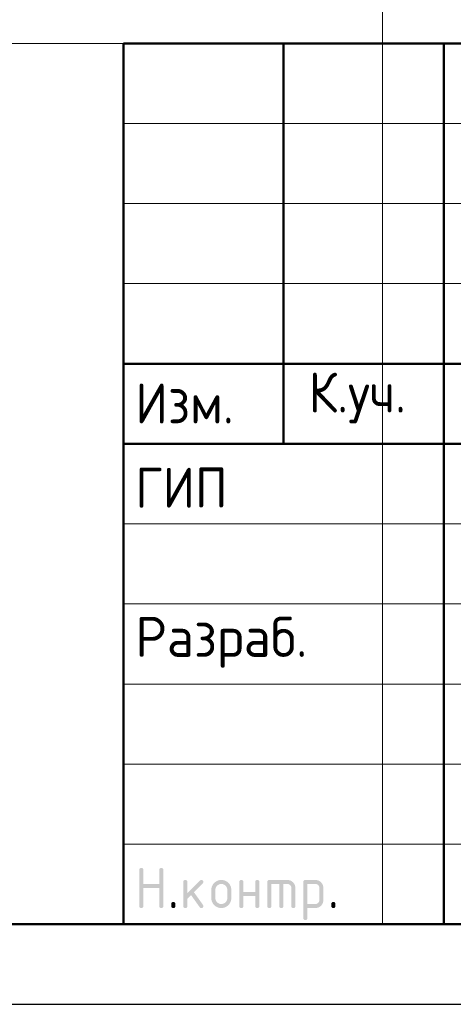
# Model space of a CAD drawing. Header units: millimetres. Extents: x 0 to 42000, y 0 to 29700.
# Tile 9 of 16: x 22352 to 25060, y 0 to 6148. Entities that reach past the tile are written whole.
import ezdxf

# ---------------------------------------------------------------- set-up
doc = ezdxf.new("R2010")
doc.units = ezdxf.units.MM
doc.layers.add('Standard', color=7, linetype='Continuous', lineweight=25)
doc.styles.add('ISOCPEUR', font='txt')

msp = doc.modelspace()

# ---------------------------------------------------------------- hatches: boundary and pattern name
at = {"layer": 'Standard', "linetype": 'Continuous', "lineweight": 25, "transparency": 33554687}
for points in [[(23099.1, 613.8), (23099.1, 838.8), (23099.1, 840.4), (23099.3, 841.7), (23099.5, 843.1), (23099.9, 844.3), (23100.3, 845.4), (23100.8, 846.4), (23101.4, 847.4), (23102.2, 848.2), (23103, 848.9), (23104, 849.5), (23104.9, 850.1), (23106.1, 850.5), (23107.3, 850.9), (23108.7, 851.1), (23110, 851.3), (23111.6, 851.3), (23113.2, 851.3), (23114.5, 851.1), (23115.9, 850.9), (23117.1, 850.5), (23118.3, 850.1), (23119.2, 849.5), (23120.2, 848.9), (23121, 848.2), (23121.8, 847.4), (23122.4, 846.4), (23123, 845.4), (23123.3, 844.3), (23123.7, 843.1), (23123.9, 841.7), (23124.1, 840.4), (23124.1, 838.8), (23124.1, 751.3), (23223.9, 751.3), (23223.9, 838.8), (23223.9, 840.4), (23224, 841.7), (23224.2, 843.1), (23224.6, 844.3), (23225, 845.4), (23225.6, 846.4), (23226.2, 847.4), (23227, 848.2), (23227.8, 848.9), (23228.7, 849.5), (23229.7, 850.1), (23230.9, 850.5), (23232.1, 850.9), (23233.4, 851.1), (23234.8, 851.3), (23236.4, 851.3), (23237.9, 851.3), (23239.3, 851.1), (23240.7, 850.9), (23241.9, 850.5), (23243, 850.1), (23244, 849.5), (23245, 848.9), (23245.8, 848.2), (23246.6, 847.4), (23247.1, 846.4), (23247.7, 845.4), (23248.1, 844.3), (23248.5, 843.1), (23248.7, 841.7), (23248.9, 840.4), (23248.9, 838.8), (23248.9, 613.8), (23248.9, 612.2), (23248.7, 610.9), (23248.5, 609.5), (23248.1, 608.3), (23247.7, 607.1), (23247.1, 606.2), (23246.6, 605.2), (23245.8, 604.4), (23245, 603.6), (23244, 603), (23243, 602.5), (23241.9, 602.1), (23240.7, 601.7), (23239.3, 601.5), (23237.9, 601.3), (23236.4, 601.3), (23234.8, 601.3), (23233.4, 601.5), (23232.1, 601.7), (23230.9, 602.1), (23229.7, 602.5), (23228.7, 603), (23227.8, 603.6), (23227, 604.4), (23226.2, 605.2), (23225.6, 606.2), (23225, 607.1), (23224.6, 608.3), (23224.2, 609.5), (23224, 610.9), (23223.9, 612.2), (23223.9, 613.8), (23223.9, 726.3), (23124.1, 726.3), (23124.1, 613.8), (23124.1, 612.2), (23123.9, 610.9), (23123.7, 609.5), (23123.3, 608.3), (23123, 607.1), (23122.4, 606.2), (23121.8, 605.2), (23121, 604.4), (23120.2, 603.6), (23119.2, 603), (23118.3, 602.5), (23117.1, 602.1), (23115.9, 601.7), (23114.5, 601.5), (23113.2, 601.3), (23111.6, 601.3), (23110, 601.3), (23108.7, 601.5), (23107.3, 601.7), (23106.1, 602.1), (23104.9, 602.5), (23104, 603), (23103, 603.6), (23102.2, 604.4), (23101.4, 605.2), (23100.8, 606.2), (23100.3, 607.1), (23099.9, 608.3), (23099.5, 609.5), (23099.3, 610.9), (23099.1, 612.2)], [(23398.9, 694), (23477.5, 772.6), (23478.4, 773.4), (23479.4, 774.1), (23480.4, 774.8), (23481.5, 775.2), (23482.7, 775.7), (23483.9, 775.9), (23485.1, 776.1), (23486.4, 776.1), (23488, 776.1), (23489.3, 775.9), (23490.7, 775.8), (23491.9, 775.4), (23493.1, 775), (23494, 774.4), (23495, 773.8), (23495.8, 773), (23496.6, 772.2), (23497.1, 771.3), (23497.7, 770.3), (23498.1, 769.1), (23498.5, 767.9), (23498.7, 766.6), (23498.9, 765.2), (23498.9, 763.7), (23498.9, 762.4), (23498.7, 761.3), (23498.4, 760.1), (23498, 759), (23497.5, 757.9), (23496.8, 756.9), (23496.1, 755.9), (23495.1, 754.9), (23440.2, 700.1), (23496.4, 621), (23497.7, 619.3), (23498.3, 617.4), (23498.9, 615.6), (23498.9, 613.6), (23498.9, 612.1), (23498.7, 610.7), (23498.5, 609.4), (23498.1, 608.2), (23497.7, 607), (23497.1, 606.1), (23496.6, 605.1), (23495.8, 604.4), (23495, 603.6), (23494, 603), (23493.1, 602.4), (23491.9, 602.1), (23490.7, 601.7), (23489.3, 601.5), (23488, 601.3), (23486.4, 601.3), (23484.8, 601.3), (23483.3, 601.6), (23481.8, 601.9), (23480.5, 602.6), (23479.2, 603.3), (23478.1, 604.3), (23477, 605.3), (23476, 606.6), (23422.2, 682.1), (23398.9, 658.8), (23398.9, 613.8), (23398.9, 612.2), (23398.7, 610.9), (23398.6, 609.5), (23398.2, 608.3), (23397.8, 607.1), (23397.2, 606.2), (23396.6, 605.2), (23395.8, 604.4), (23395, 603.6), (23394, 603), (23393.1, 602.5), (23391.9, 602.1), (23390.7, 601.7), (23389.4, 601.5), (23388, 601.3), (23386.4, 601.3), (23384.9, 601.3), (23383.5, 601.5), (23382.1, 601.7), (23380.9, 602.1), (23379.8, 602.5), (23378.8, 603), (23377.8, 603.6), (23377, 604.4), (23376.2, 605.2), (23375.7, 606.2), (23375.1, 607.1), (23374.7, 608.3), (23374.3, 609.5), (23374.1, 610.8), (23373.9, 612.2), (23373.9, 613.8), (23373.9, 763.7), (23373.9, 765.2), (23374.1, 766.6), (23374.3, 767.9), (23374.7, 769.1), (23375.1, 770.3), (23375.7, 771.3), (23376.2, 772.2), (23377, 773), (23377.8, 773.8), (23378.8, 774.4), (23379.8, 775), (23380.9, 775.4), (23382.1, 775.8), (23383.5, 775.9), (23384.9, 776.1), (23386.4, 776.1), (23388, 776.1), (23389.4, 775.9), (23390.7, 775.8), (23391.9, 775.4), (23393.1, 775), (23394, 774.4), (23395, 773.8), (23395.8, 773), (23396.6, 772.2), (23397.2, 771.3), (23397.8, 770.3), (23398.2, 769.1), (23398.6, 767.9), (23398.7, 766.6), (23398.9, 765.2), (23398.9, 763.7)], [(23748.7, 676.2), (23748.7, 613.8), (23748.7, 612.2), (23748.5, 610.8), (23748.3, 609.5), (23747.9, 608.3), (23747.5, 607.1), (23746.9, 606.2), (23746.3, 605.2), (23745.5, 604.4), (23744.8, 603.6), (23743.8, 603), (23742.8, 602.5), (23741.6, 602.1), (23740.4, 601.7), (23739.1, 601.5), (23737.7, 601.3), (23736.1, 601.3), (23734.6, 601.3), (23733.2, 601.5), (23731.8, 601.7), (23730.7, 602.1), (23729.5, 602.5), (23728.5, 603), (23727.5, 603.6), (23726.8, 604.4), (23726, 605.2), (23725.4, 606.2), (23724.8, 607.1), (23724.4, 608.3), (23724, 609.5), (23723.8, 610.8), (23723.6, 612.2), (23723.6, 613.8), (23723.6, 763.7), (23723.6, 765.2), (23723.8, 766.6), (23724, 767.9), (23724.4, 769.1), (23724.8, 770.3), (23725.4, 771.3), (23726, 772.2), (23726.8, 773), (23727.5, 773.8), (23728.5, 774.4), (23729.5, 775), (23730.7, 775.4), (23731.8, 775.8), (23733.2, 775.9), (23734.6, 776.1), (23736.1, 776.1), (23737.7, 776.1), (23739.1, 775.9), (23740.4, 775.8), (23741.6, 775.4), (23742.8, 775), (23743.8, 774.4), (23744.8, 773.8), (23745.5, 773), (23746.3, 772.2), (23746.9, 771.3), (23747.5, 770.3), (23747.9, 769.1), (23748.3, 768), (23748.5, 766.6), (23748.7, 765.2), (23748.7, 763.7), (23748.7, 701.2), (23823.3, 701.2), (23823.3, 763.7), (23823.3, 765.2), (23823.5, 766.6), (23823.7, 768), (23824.1, 769.1), (23824.5, 770.3), (23825.1, 771.3), (23825.7, 772.2), (23826.5, 773), (23827.3, 773.8), (23828.2, 774.4), (23829.2, 775), (23830.4, 775.4), (23831.6, 775.8), (23832.9, 775.9), (23834.3, 776.1), (23835.9, 776.1), (23837.4, 776.1), (23838.8, 775.9), (23840.2, 775.8), (23841.3, 775.4), (23842.5, 775), (23843.5, 774.4), (23844.5, 773.8), (23845.3, 773), (23846, 772.2), (23846.6, 771.3), (23847.2, 770.3), (23847.6, 769.1), (23848, 767.9), (23848.2, 766.6), (23848.4, 765.2), (23848.4, 763.7), (23848.4, 613.8), (23848.4, 612.2), (23848.2, 610.8), (23848, 609.5), (23847.6, 608.3), (23847.2, 607.1), (23846.6, 606.2), (23846, 605.2), (23845.3, 604.4), (23844.5, 603.6), (23843.5, 603), (23842.5, 602.5), (23841.3, 602.1), (23840.2, 601.7), (23838.8, 601.5), (23837.4, 601.3), (23835.9, 601.3), (23834.3, 601.3), (23832.9, 601.5), (23831.6, 601.7), (23830.4, 602.1), (23829.2, 602.5), (23828.2, 603), (23827.3, 603.6), (23826.5, 604.4), (23825.7, 605.2), (23825.1, 606.2), (23824.5, 607.1), (23824.1, 608.3), (23823.7, 609.5), (23823.5, 610.8), (23823.3, 612.2), (23823.3, 613.8), (23823.3, 676.2)], [(23911, 776.1), (24023.4, 776.1), (24026, 776.1), (24028.5, 775.9), (24031, 775.7), (24033.4, 775.2), (24035.8, 774.8), (24038.1, 774.1), (24040.4, 773.4), (24042.6, 772.5), (24044.8, 771.6), (24047, 770.5), (24049.1, 769.3), (24051.1, 767.9), (24053.1, 766.6), (24055, 765), (24056.9, 763.4), (24058.8, 761.6), (24060.6, 759.7), (24062.2, 757.8), (24063.8, 755.9), (24065.1, 753.9), (24066.5, 751.9), (24067.6, 749.8), (24068.8, 747.7), (24069.7, 745.4), (24070.6, 743.2), (24071.3, 740.9), (24072, 738.6), (24072.4, 736.2), (24072.9, 733.8), (24073.1, 731.3), (24073.3, 728.8), (24073.3, 726.2), (24073.3, 613.8), (24073.3, 612.2), (24073.1, 610.8), (24072.9, 609.5), (24072.6, 608.3), (24072.2, 607.1), (24071.6, 606.2), (24071, 605.2), (24070.2, 604.4), (24069.4, 603.6), (24068.4, 603), (24067.5, 602.5), (24066.3, 602.1), (24065.1, 601.7), (24063.8, 601.5), (24062.4, 601.3), (24060.8, 601.3), (24059.3, 601.3), (24057.9, 601.5), (24056.5, 601.7), (24055.3, 602.1), (24054.2, 602.5), (24053.2, 603), (24052.2, 603.6), (24051.4, 604.4), (24050.6, 605.2), (24050.1, 606.2), (24049.5, 607.1), (24049.1, 608.3), (24048.7, 609.5), (24048.5, 610.8), (24048.3, 612.2), (24048.3, 613.8), (24048.3, 726.1), (24048.3, 728.8), (24047.8, 731.2), (24047.4, 733.7), (24046.5, 735.9), (24045.6, 738.1), (24044.3, 740.1), (24042.9, 742.1), (24041.1, 743.9), (24039.3, 745.7), (24037.3, 747.1), (24035.3, 748.4), (24033.1, 749.3), (24030.9, 750.2), (24028.4, 750.7), (24026, 751.1), (24023.4, 751.1), (23998.4, 751.1), (23998.4, 613.8), (23998.4, 612.2), (23998.2, 610.8), (23998, 609.5), (23997.7, 608.3), (23997.3, 607.1), (23996.7, 606.2), (23996.1, 605.2), (23995.3, 604.4), (23994.5, 603.6), (23993.5, 603), (23992.6, 602.5), (23991.4, 602.1), (23990.2, 601.7), (23988.8, 601.5), (23987.5, 601.3), (23985.9, 601.3), (23984.3, 601.3), (23983, 601.5), (23981.6, 601.7), (23980.4, 602.1), (23979.3, 602.5), (23978.3, 603), (23977.3, 603.6), (23976.5, 604.4), (23975.7, 605.2), (23975.2, 606.2), (23974.6, 607.1), (23974.2, 608.3), (23973.8, 609.5), (23973.6, 610.8), (23973.4, 612.2), (23973.4, 613.8), (23973.4, 751.1), (23923.5, 751.1), (23923.5, 613.8), (23923.5, 612.2), (23923.3, 610.8), (23923.1, 609.5), (23922.7, 608.3), (23922.4, 607.1), (23921.8, 606.2), (23921.2, 605.2), (23920.4, 604.4), (23919.6, 603.6), (23918.6, 603), (23917.7, 602.5), (23916.5, 602.1), (23915.3, 601.7), (23913.9, 601.5), (23912.6, 601.3), (23911, 601.3), (23909.4, 601.3), (23908.1, 601.5), (23906.7, 601.7), (23905.5, 602.1), (23904.4, 602.5), (23903.4, 603), (23902.4, 603.6), (23901.6, 604.4), (23900.8, 605.2), (23900.2, 606.2), (23899.7, 607.1), (23899.3, 608.3), (23898.9, 609.5), (23898.7, 610.8), (23898.5, 612.2), (23898.5, 613.8), (23898.5, 763.7), (23898.5, 765.2), (23898.7, 766.6), (23898.9, 767.9), (23899.3, 769.1), (23899.6, 770.3), (23900.2, 771.3), (23900.8, 772.2), (23901.6, 773), (23902.4, 773.8), (23903.4, 774.4), (23904.3, 775), (23905.5, 775.4), (23906.7, 775.8), (23908, 775.9), (23909.4, 776.1)], [(23299, 626.3), (23299, 627.9), (23299.2, 629.3), (23299.4, 630.6), (23299.8, 631.8), (23300.2, 633), (23300.8, 634), (23301.3, 634.9), (23302.1, 635.7), (23302.9, 636.5), (23303.9, 637.1), (23304.9, 637.7), (23306, 638.1), (23307.2, 638.5), (23308.6, 638.7), (23309.9, 638.9), (23311.5, 638.9), (23313.1, 638.9), (23314.5, 638.7), (23315.8, 638.5), (23317, 638.1), (23318.2, 637.7), (23319.1, 637.1), (23320.1, 636.5), (23320.9, 635.7), (23321.7, 634.9), (23322.3, 634), (23322.9, 633), (23323.3, 631.8), (23323.6, 630.6), (23323.8, 629.3), (23324, 627.9), (23324, 626.3), (23324, 613.8), (23324, 612.2), (23323.8, 610.9), (23323.6, 609.5), (23323.3, 608.3), (23322.9, 607.2), (23322.3, 606.2), (23321.7, 605.2), (23320.9, 604.4), (23320.1, 603.6), (23319.1, 603), (23318.2, 602.5), (23317, 602.1), (23315.8, 601.7), (23314.5, 601.5), (23313.1, 601.3), (23311.5, 601.3), (23309.9, 601.3), (23308.6, 601.5), (23307.2, 601.7), (23306, 602.1), (23304.9, 602.5), (23303.9, 603), (23302.9, 603.6), (23302.1, 604.4), (23301.3, 605.2), (23300.8, 606.2), (23300.2, 607.2), (23299.8, 608.3), (23299.4, 609.5), (23299.2, 610.9), (23299, 612.2), (23299, 613.8)], [(24298.3, 626.3), (24298.3, 627.9), (24298.5, 629.3), (24298.7, 630.6), (24299.1, 631.8), (24299.5, 633), (24300.1, 634), (24300.6, 634.9), (24301.4, 635.7), (24302.2, 636.5), (24303.2, 637.1), (24304.2, 637.7), (24305.3, 638.1), (24306.5, 638.5), (24307.9, 638.7), (24309.3, 638.9), (24310.8, 638.9), (24312.4, 638.9), (24313.8, 638.7), (24315.1, 638.5), (24316.3, 638.1), (24317.5, 637.7), (24318.5, 637.1), (24319.4, 636.5), (24320.2, 635.7), (24321, 634.9), (24321.6, 634), (24322.2, 633), (24322.6, 631.8), (24323, 630.6), (24323.2, 629.3), (24323.3, 627.9), (24323.3, 626.3), (24323.3, 613.8), (24323.3, 612.2), (24323.2, 610.9), (24323, 609.5), (24322.6, 608.3), (24322.2, 607.2), (24321.6, 606.2), (24321, 605.2), (24320.2, 604.4), (24319.4, 603.6), (24318.5, 603), (24317.5, 602.5), (24316.3, 602.1), (24315.1, 601.7), (24313.8, 601.5), (24312.4, 601.3), (24310.8, 601.3), (24309.3, 601.3), (24307.9, 601.5), (24306.5, 601.7), (24305.3, 602.1), (24304.2, 602.5), (24303.2, 603), (24302.2, 603.6), (24301.4, 604.4), (24300.6, 605.2), (24300.1, 606.2), (24299.5, 607.2), (24299.1, 608.3), (24298.7, 609.5), (24298.5, 610.9), (24298.3, 612.2), (24298.3, 613.8)]]:
    msp.add_hatch(color=7, dxfattribs=at).paths.add_polyline_path(points, flags=16)
h = msp.add_hatch(color=7, dxfattribs=at)
h.paths.add_polyline_path([(23548.8, 663.7), (23548.8, 713.7), (23548.8, 716.9), (23549, 720.1), (23549.3, 723.2), (23549.9, 726.2), (23550.5, 729.2), (23551.3, 732.1), (23552.2, 734.9), (23553.3, 737.7), (23554.5, 740.5), (23555.9, 743.1), (23557.3, 745.8), (23559, 748.3), (23560.7, 750.8), (23562.7, 753.2), (23564.7, 755.6), (23567, 757.9), (23569.3, 760.2), (23571.7, 762.2), (23574.1, 764.2), (23576.6, 765.9), (23579.1, 767.6), (23581.8, 769), (23584.4, 770.4), (23587.2, 771.6), (23589.9, 772.7), (23592.8, 773.6), (23595.7, 774.4), (23598.7, 775), (23601.7, 775.6), (23604.8, 775.9), (23607.9, 776.1), (23611.1, 776.1), (23614.4, 776.1), (23617.6, 775.9), (23620.7, 775.6), (23623.8, 775), (23626.8, 774.5), (23629.7, 773.6), (23632.6, 772.8), (23635.4, 771.6), (23638.1, 770.5), (23640.8, 769.1), (23643.4, 767.7), (23645.9, 766), (23648.4, 764.3), (23650.8, 762.3), (23653.2, 760.3), (23655.5, 758.1), (23657.7, 755.8), (23659.7, 753.4), (23661.7, 751), (23663.4, 748.5), (23665.1, 746), (23666.5, 743.4), (23667.9, 740.7), (23669, 737.9), (23670.1, 735.2), (23671, 732.3), (23671.8, 729.4), (23672.4, 726.3), (23673, 723.3), (23673.2, 720.1), (23673.5, 717), (23673.5, 713.7), (23673.5, 663.7), (23673.5, 660.5), (23673.2, 657.4), (23673, 654.2), (23672.4, 651.2), (23671.8, 648.2), (23671, 645.4), (23670.1, 642.5), (23669, 639.7), (23667.8, 637), (23666.4, 634.3), (23665, 631.7), (23663.3, 629.2), (23661.6, 626.6), (23659.6, 624.2), (23657.6, 621.8), (23655.3, 619.5), (23653, 617.3), (23650.6, 615.3), (23648.2, 613.3), (23645.7, 611.6), (23643.2, 609.8), (23640.5, 608.4), (23637.9, 607), (23635.1, 605.9), (23632.4, 604.7), (23629.5, 603.9), (23626.6, 603), (23623.6, 602.4), (23620.6, 601.9), (23617.5, 601.6), (23614.4, 601.3), (23611.1, 601.3), (23607.9, 601.3), (23604.8, 601.6), (23601.7, 601.9), (23598.7, 602.4), (23595.7, 603), (23592.8, 603.9), (23589.9, 604.7), (23587.2, 605.9), (23584.4, 607), (23581.8, 608.4), (23579.1, 609.8), (23576.6, 611.6), (23574.1, 613.3), (23571.7, 615.3), (23569.3, 617.3), (23567, 619.5), (23564.7, 621.8), (23562.7, 624.2), (23560.7, 626.6), (23559, 629.2), (23557.3, 631.7), (23555.9, 634.3), (23554.5, 637), (23553.3, 639.7), (23552.2, 642.5), (23551.3, 645.4), (23550.5, 648.2), (23549.9, 651.2), (23549.3, 654.2), (23549, 657.4), (23548.8, 660.5)], flags=16)
h.paths.add_polyline_path([(23648.5, 663.8), (23648.5, 713.8), (23648.5, 717.7), (23647.8, 721.3), (23647.1, 724.9), (23645.7, 728.2), (23644.4, 731.5), (23642.3, 734.5), (23640.3, 737.6), (23637.5, 740.3), (23634.8, 743.1), (23631.8, 745.1), (23628.8, 747.2), (23625.5, 748.5), (23622.2, 749.9), (23618.6, 750.6), (23615, 751.3), (23611.1, 751.3), (23607.3, 751.3), (23603.7, 750.6), (23600.1, 749.9), (23596.8, 748.5), (23593.5, 747.2), (23590.5, 745.1), (23587.5, 743.1), (23584.7, 740.3), (23582, 737.6), (23580, 734.5), (23577.9, 731.5), (23576.5, 728.2), (23575.2, 724.9), (23574.5, 721.3), (23573.8, 717.7), (23573.8, 713.8), (23573.8, 663.8), (23573.8, 659.9), (23574.5, 656.3), (23575.2, 652.6), (23576.5, 649.3), (23577.9, 646), (23579.9, 643), (23581.9, 639.9), (23584.6, 637.2), (23587.4, 634.5), (23590.4, 632.5), (23593.4, 630.4), (23596.7, 629.1), (23600, 627.7), (23603.6, 627), (23607.2, 626.3), (23611.1, 626.3), (23615, 626.3), (23618.6, 627), (23622.2, 627.7), (23625.5, 629.1), (23628.8, 630.4), (23631.8, 632.5), (23634.8, 634.6), (23637.5, 637.3), (23640.3, 640.1), (23642.3, 643.1), (23644.4, 646.1), (23645.7, 649.4), (23647.1, 652.7), (23647.8, 656.3), (23648.5, 659.9)])
h = msp.add_hatch(color=7, dxfattribs=at)
h.paths.add_polyline_path([(24123.4, 763.7), (24123.4, 765.2), (24123.6, 766.6), (24123.8, 768), (24124.2, 769.1), (24124.6, 770.3), (24125.2, 771.3), (24125.8, 772.2), (24126.6, 773), (24127.3, 773.8), (24128.3, 774.4), (24129.3, 775), (24130.5, 775.4), (24131.6, 775.8), (24133, 775.9), (24134.4, 776.1), (24135.9, 776.1), (24198.3, 776.1), (24200.9, 776.1), (24203.4, 775.9), (24206, 775.7), (24208.4, 775.2), (24210.8, 774.8), (24213.1, 774.1), (24215.4, 773.4), (24217.7, 772.5), (24219.9, 771.6), (24222, 770.5), (24224.1, 769.4), (24226.1, 768), (24228.1, 766.7), (24230, 765.1), (24231.9, 763.5), (24233.7, 761.7), (24235.5, 759.9), (24237.1, 757.9), (24238.7, 756), (24240.1, 754), (24241.4, 752), (24242.6, 749.9), (24243.7, 747.8), (24244.6, 745.6), (24245.5, 743.3), (24246.2, 741), (24246.8, 738.7), (24247.3, 736.3), (24247.7, 733.9), (24248, 731.3), (24248.2, 728.8), (24248.2, 726.2), (24248.2, 651.2), (24248.2, 648.6), (24248, 646.1), (24247.7, 643.6), (24247.3, 641.2), (24246.8, 638.8), (24246.2, 636.5), (24245.5, 634.2), (24244.6, 632), (24243.7, 629.8), (24242.6, 627.7), (24241.4, 625.6), (24240.1, 623.5), (24238.7, 621.5), (24237.1, 619.6), (24235.6, 617.7), (24233.8, 615.9), (24232, 614), (24230, 612.4), (24228.1, 610.8), (24226.1, 609.5), (24224.1, 608.1), (24222, 607), (24219.9, 605.8), (24217.7, 604.9), (24215.5, 604), (24213.1, 603.3), (24210.8, 602.7), (24208.4, 602.2), (24206, 601.7), (24203.5, 601.5), (24201, 601.3), (24198.3, 601.3), (24148.5, 601.3), (24148.5, 538.9), (24148.5, 537.3), (24148.3, 535.9), (24148.1, 534.6), (24147.7, 533.4), (24147.3, 532.2), (24146.7, 531.3), (24146.1, 530.3), (24145.4, 529.5), (24144.6, 528.7), (24143.6, 528.1), (24142.6, 527.6), (24141.4, 527.2), (24140.3, 526.8), (24138.9, 526.6), (24137.5, 526.4), (24136, 526.4), (24134.4, 526.4), (24133, 526.6), (24131.6, 526.8), (24130.5, 527.2), (24129.3, 527.6), (24128.3, 528.1), (24127.3, 528.7), (24126.6, 529.5), (24125.8, 530.3), (24125.2, 531.3), (24124.6, 532.2), (24124.2, 533.4), (24123.8, 534.6), (24123.6, 535.9), (24123.4, 537.3), (24123.4, 538.9)], flags=16)
h.paths.add_polyline_path([(24148.5, 751.1), (24148.5, 626.3), (24198.3, 626.3), (24200.9, 626.3), (24203.3, 626.8), (24205.7, 627.2), (24207.9, 628.2), (24210.1, 629.1), (24212.1, 630.4), (24214.1, 631.8), (24215.9, 633.6), (24217.7, 635.4), (24219.1, 637.4), (24220.4, 639.5), (24221.3, 641.7), (24222.3, 643.9), (24222.7, 646.3), (24223.2, 648.7), (24223.2, 651.3), (24223.2, 726.1), (24223.2, 728.8), (24222.7, 731.2), (24222.3, 733.7), (24221.4, 735.9), (24220.5, 738.1), (24219.1, 740.1), (24217.8, 742.1), (24216, 743.9), (24214.2, 745.7), (24212.2, 747.1), (24210.2, 748.4), (24208, 749.3), (24205.8, 750.2), (24203.3, 750.7), (24200.9, 751.1), (24198.3, 751.1)])

# ---------------------------------------------------------------- linework, layer by layer
at = {"layer": 'Standard', "color": 7, "linetype": 'Continuous', "lineweight": 50, "transparency": 33554687}
for p, q in [((23000, 500), (23000, 6000)), ((23000, 6000), (41500, 6000)), ((24000, 3500), (24000, 6000)), ((25000, 500), (25000, 6000)), ((23000, 4000), (29500, 4000)), ((23000, 4000), (29500, 4000)), ((23000, 3500), (29500, 3500)), ((23000, 3500), (29500, 3500))]:
    msp.add_line(p, q, dxfattribs=at)
at = {"layer": 'Standard', "color": 7, "linetype": 'Continuous', "lineweight": 13, "transparency": 33554687}
for p, q in [((23000, 5500), (29500, 5500)), ((23000, 5000), (29500, 5000)), ((23000, 4500), (29500, 4500)), ((23000, 3000), (29500, 3000)), ((23000, 2500), (29500, 2500)), ((23000, 2500), (29500, 2500)), ((23000, 2000), (29500, 2000)), ((23000, 2000), (29500, 2000)), ((23000, 1500), (29500, 1500)), ((23000, 1000), (29500, 1000))]:
    msp.add_line(p, q, dxfattribs=at)
at = {"layer": 'Standard', "color": 7, "linetype": 'Continuous', "lineweight": 25, "transparency": 33554687}
msp.add_line((23000, 500), (41500, 500), dxfattribs=at)
msp.add_line((23000, 500), (41500, 500), dxfattribs=at)
msp.add_line((23000, 500), (41500, 500), dxfattribs=at)
msp.add_lwpolyline([(0, 0), (42000, 0), (42000, 29700), (0, 29700), (0, 0)], close=True, dxfattribs=at)
at = {"layer": 'Standard', "color": 7, "linetype": 'Continuous', "lineweight": 50, "transparency": 33554687}
msp.add_lwpolyline([(2000, 29200), (41500, 29200), (41500, 500), (2000, 500), (2000, 29200)], close=True, dxfattribs=at)
at = {"layer": 'Standard', "color": 7, "linetype": 'Continuous', "lineweight": 13, "transparency": 33554687}
for points in [[(31777, 29200), (2000, 29200), (2000, 6000), (31777, 6000), (31777, 29200)], [(2000, 16969.3), (2000, 500), (24618.4, 500), (24618.4, 16969.3), (2000, 16969.3)]]:
    msp.add_lwpolyline(points, dxfattribs=at)
at = {"layer": 'Standard', "color": 7, "linetype": 'Continuous', "lineweight": 25, "transparency": 33554687}
msp.add_lwpolyline([(41500, 6000), (23000, 6000), (23000, 500), (41500, 500), (41500, 6000)], dxfattribs=at)

# ---------------------------------------------------------------- texts
at = {"layer": 'Standard', "color": 7, "linetype": 'Continuous', "lineweight": 25, "transparency": 33554687, "char_height": 250, "attachment_point": 7, "style": 'ISOCPEUR'}
for s, insert, width in [('\\W0.93;Изм.', (23074, 3627.5), 752.883), ('\\W0.93;К.уч.', (24156, 3627.5), 816.012), ('\\W0.92;ГИП', (23074, 3101.3), 689.604), ('\\W0.96;Разраб.', (23074, 2101.3), 1306.549)]:
    msp.add_mtext(s, dxfattribs=dict(at, insert=insert, width=width))

doc.saveas('drawing.dxf')
